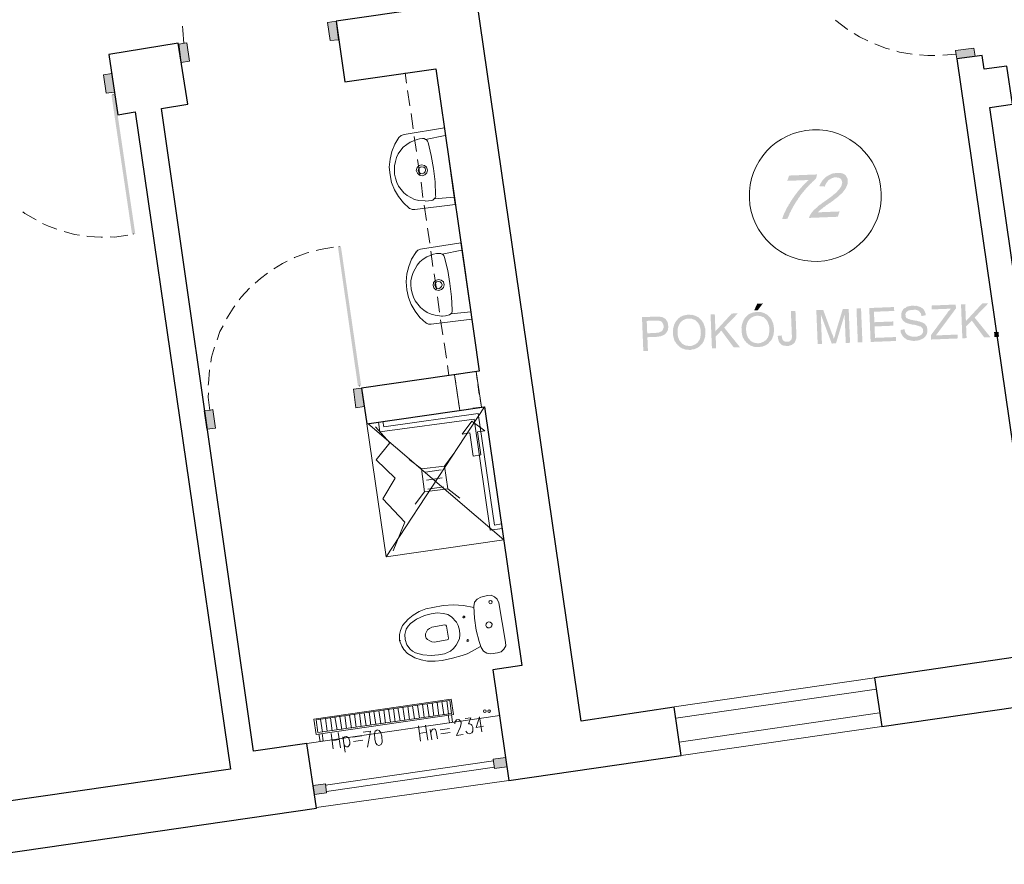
# Model space of a CAD drawing. Header units: millimetres. Extents: x -1147 to 4913, y -2332 to 921.
# Tile 3 of 119: x -431 to 206, y -1711 to -1164. Entities that reach past the tile are written whole.
import ezdxf

# ---------------------------------------------------------------- set-up
doc = ezdxf.new("R2010")
doc.units = ezdxf.units.MM
doc.header["$LTSCALE"] = 0.2
doc.layers.add('A-ściany', color=140, linetype='Continuous')
doc.layers.add('C00-00-00', color=7, linetype='Continuous')

msp = doc.modelspace()

# ---------------------------------------------------------------- hatches: boundary and pattern name
at = {"layer": 'C00-00-00'}
h = msp.add_hatch(color=256, dxfattribs=at)
h.dxf.hatch_style = 2
h.paths.add_polyline_path([(-226.459, -1164.798), (-231.91, -1165.651), (-230.167, -1177.445)])
h = msp.add_hatch(color=256, dxfattribs=at)
h.dxf.hatch_style = 2
h.paths.add_polyline_path([(-226.459, -1164.798), (-230.167, -1177.445), (-224.911, -1176.808)])
h = msp.add_hatch(color=256, dxfattribs=at)
h.dxf.hatch_style = 2
h.paths.add_polyline_path([(-323.122, -1178.849), (-328.368, -1179.698), (-326.871, -1191.498)])
h = msp.add_hatch(color=256, dxfattribs=at)
h.dxf.hatch_style = 2
h.paths.add_polyline_path([(-323.122, -1178.849), (-326.871, -1191.498), (-321.378, -1190.642)])
h = msp.add_hatch(color=256, dxfattribs=at)
h.dxf.hatch_style = 2
h.paths.add_polyline_path([(174.68, -1183.837), (187.561, -1187.552), (186.695, -1182.294)])
h = msp.add_hatch(color=256, dxfattribs=at)
h.dxf.hatch_style = 2
h.paths.add_polyline_path([(174.68, -1183.837), (175.555, -1189.308), (187.561, -1187.552)])
h = msp.add_hatch(color=256, dxfattribs=at)
h.dxf.hatch_style = 2
h.paths.add_polyline_path([(-369.939, -1210.812), (-377.142, -1199.664), (-371.69, -1198.81)])
h = msp.add_hatch(color=256, dxfattribs=at)
h.dxf.hatch_style = 2
h.paths.add_polyline_path([(-369.939, -1210.812), (-375.398, -1211.457), (-377.142, -1199.664)])
h = msp.add_hatch(color=256, dxfattribs=at)
h.dxf.hatch_style = 2
h.paths.add_polyline_path([(-369.879, -1212.296), (-371.955, -1212.588), (-356.504, -1302.636)])
h = msp.add_hatch(color=256, dxfattribs=at)
h.dxf.hatch_style = 2
h.paths.add_polyline_path([(-356.504, -1302.636), (-371.955, -1212.588), (-369.879, -1212.296)])
h = msp.add_hatch(color=256, dxfattribs=at)
h.dxf.hatch_style = 2
h.paths.add_polyline_path([(-371.955, -1212.588), (-356.504, -1302.636), (-358.58, -1302.933)])
h = msp.add_hatch(color=256, dxfattribs=at)
h.dxf.hatch_style = 2
h.paths.add_polyline_path([(-358.58, -1302.933), (-356.504, -1302.636), (-371.955, -1212.588)])
h = msp.add_hatch(color=256, dxfattribs=at)
h.dxf.hatch_style = 2
h.paths.add_polyline_path([(85.142, -1264.122), (66.954, -1264.853), (65.823, -1268.288), (79.761, -1267.728), (79.164, -1268.173), (78.732, -1268.612), (78.144, -1269.275), (77.507, -1269.722), (77.116, -1270.163), (76.487, -1270.823), (76.095, -1271.261), (75.467, -1271.925), (74.879, -1272.583), (74.488, -1273.024), (73.859, -1273.684), (73.476, -1274.334), (72.839, -1274.785), (72.456, -1275.435), (72.032, -1276.087), (71.444, -1276.745), (71.061, -1277.395), (70.433, -1278.059), (70.049, -1278.709), (69.625, -1279.36), (69.038, -1280.019), (68.859, -1280.66), (68.23, -1281.324), (67.847, -1281.974), (67.432, -1282.838), (66.844, -1283.496), (66.469, -1284.359), (66.045, -1285.015), (65.662, -1285.665), (65.279, -1286.314), (64.863, -1287.179), (64.684, -1287.82), (64.301, -1288.47), (63.877, -1289.126), (63.698, -1289.768), (63.315, -1290.418), (63.136, -1291.059), (62.917, -1291.707), (62.738, -1292.349), (62.559, -1292.99), (65.951, -1292.854), (66.13, -1292.212), (66.513, -1291.562), (66.733, -1290.915), (67.116, -1290.265), (67.286, -1289.411), (67.67, -1288.761), (68.094, -1288.109), (68.273, -1287.463), (68.656, -1286.813), (69.08, -1286.162), (69.455, -1285.299), (69.838, -1284.649), (70.262, -1283.998), (70.645, -1283.344), (71.028, -1282.694), (71.452, -1282.042), (71.836, -1281.392), (72.464, -1280.728), (72.839, -1279.866), (73.222, -1279.216), (73.85, -1278.556), (73.842, -1278.344), (74.43, -1277.685), (74.854, -1277.034), (75.441, -1276.372), (75.865, -1275.72), (76.453, -1275.062), (76.845, -1274.624), (77.473, -1273.96), (77.856, -1273.311), (78.485, -1272.651), (79.081, -1272.201), (79.505, -1271.549), (80.101, -1271.1), (80.525, -1270.448), (81.121, -1270.002), (81.749, -1269.339), (82.141, -1268.901), (82.778, -1268.45), (83.366, -1267.792), (83.757, -1267.354), (84.394, -1266.903)])
h = msp.add_hatch(color=256, dxfattribs=at)
h.dxf.hatch_style = 2
h.paths.add_polyline_path([(98.204, -1263.171), (96.937, -1263.222), (96.128, -1263.467), (95.27, -1263.502), (94.624, -1263.741), (94.02, -1263.974), (93.179, -1264.433), (92.574, -1264.67), (91.937, -1265.118), (91.137, -1265.576), (90.5, -1266.023), (97.293, -1265.963), (98.119, -1266.142), (98.977, -1266.108), (99.607, -1266.504), (100.065, -1266.699), (100.704, -1267.308), (100.966, -1267.719), (101.204, -1268.556), (101.434, -1269.186), (101.264, -1270.04), (101.094, -1270.894), (100.874, -1271.538), (100.491, -1272.188), (100.108, -1272.842), (99.683, -1273.493), (99.292, -1273.931), (98.663, -1274.591), (98.076, -1275.253), (97.447, -1275.913), (97.251, -1276.133), (96.655, -1276.579), (96.018, -1277.03), (95.422, -1277.476), (94.794, -1278.136), (94.198, -1278.585), (93.561, -1279.033), (92.965, -1279.482), (92.328, -1279.93), (91.732, -1280.379), (91.095, -1280.827), (90.899, -1281.047), (90.058, -1281.507), (89.225, -1282.175), (88.424, -1282.629), (87.796, -1283.293), (86.955, -1283.748), (86.359, -1284.198), (85.722, -1284.645), (85.338, -1285.295), (84.742, -1285.745), (84.31, -1286.184), (83.714, -1286.634), (83.273, -1286.86), (82.881, -1287.302), (82.693, -1287.731), (82.065, -1288.395), (81.478, -1289.053), (81.053, -1289.705), (80.67, -1290.354), (80.287, -1291.009), (80.108, -1291.65), (79.888, -1292.294), (98.526, -1291.544), (99.657, -1288.109), (85.679, -1288.671), (86.111, -1288.232), (86.503, -1287.791), (86.895, -1287.353), (87.532, -1286.902), (88.128, -1286.456), (88.765, -1286.005), (89.352, -1285.347), (90.194, -1284.891), (91.026, -1284.219), (91.222, -1284.002), (92.064, -1283.543), (92.856, -1282.877), (93.697, -1282.417), (94.53, -1281.749), (95.33, -1281.295), (95.959, -1280.631), (96.596, -1280.184), (97.192, -1279.734), (97.829, -1279.287), (98.425, -1278.837), (98.816, -1278.4), (99.453, -1277.948), (99.845, -1277.511), (100.278, -1277.068), (100.678, -1276.843), (101.069, -1276.402), (101.502, -1275.962), (102.09, -1275.3), (102.514, -1274.649), (103.101, -1273.99), (103.485, -1273.341), (103.909, -1272.689), (104.087, -1272.043), (104.471, -1271.393), (104.69, -1270.75), (104.869, -1270.104), (104.835, -1269.258), (105.014, -1268.616), (104.955, -1267.137), (104.725, -1266.511), (104.25, -1265.896), (104.02, -1265.266), (103.798, -1264.854), (103.373, -1264.445), (102.702, -1264.05), (102.284, -1263.854), (101.614, -1263.46), (100.788, -1263.28), (99.921, -1263.102), (99.062, -1263.136)])
h = msp.add_hatch(color=256, dxfattribs=at)
h.dxf.hatch_style = 2
h.paths.add_polyline_path([(90.5, -1266.023), (89.871, -1266.683), (89.48, -1267.124), (88.883, -1267.57), (88.459, -1268.221), (88.076, -1268.875), (87.693, -1269.525), (87.269, -1270.177), (86.894, -1271.039), (86.47, -1271.695), (90.084, -1271.972), (90.304, -1271.328), (90.678, -1270.466), (91.061, -1269.812), (91.485, -1269.16), (91.877, -1268.723), (92.26, -1268.069), (92.897, -1267.621), (93.739, -1267.166), (94.335, -1266.716), (94.98, -1266.477), (95.789, -1266.236), (96.435, -1265.997), (97.293, -1265.963)])
h = msp.add_hatch(color=256, dxfattribs=at)
h.dxf.hatch_style = 2
h.paths.add_polyline_path([(-212.285, -1401.275), (-223.339, -1310.629), (-225.252, -1310.914)])
h = msp.add_hatch(color=256, dxfattribs=at)
h.dxf.hatch_style = 2
h.paths.add_polyline_path([(-225.252, -1310.914), (-223.339, -1310.629), (-212.285, -1401.275)])
h = msp.add_hatch(color=256, dxfattribs=at)
h.dxf.hatch_style = 2
h.paths.add_polyline_path([(-210.168, -1400.977), (-212.285, -1401.275), (-223.339, -1310.629)])
h = msp.add_hatch(color=256, dxfattribs=at)
h.dxf.hatch_style = 2
h.paths.add_polyline_path([(-223.339, -1310.629), (-212.285, -1401.275), (-210.168, -1400.977)])
h = msp.add_hatch(color=256, dxfattribs=at)
h.dxf.hatch_style = 2
h.paths.add_polyline_path([(49.94, -1347.728), (46.343, -1347.873), (44.388, -1352.188), (46.717, -1352.095)])
h = msp.add_hatch(color=256, dxfattribs=at)
h.dxf.hatch_style = 2
h.paths.add_polyline_path([(89.079, -1351.874), (84.624, -1352.053), (85.509, -1374.05), (88.288, -1373.938), (87.54, -1355.325), (87.744, -1355.317)])
h = msp.add_hatch(color=256, dxfattribs=at)
h.dxf.hatch_style = 2
h.paths.add_polyline_path([(89.079, -1351.874), (87.744, -1355.317), (94.623, -1373.684), (95.967, -1370.453), (95.958, -1370.24), (95.745, -1370.036), (95.72, -1369.402), (95.49, -1368.777), (95.26, -1368.152), (94.777, -1367.324)])
h = msp.add_hatch(color=256, dxfattribs=at)
h.dxf.hatch_style = 2
h.paths.add_polyline_path([(105.592, -1351.21), (101.75, -1351.364), (97.089, -1366.805), (97.098, -1367.018), (96.919, -1367.659), (96.74, -1368.301), (96.561, -1368.947), (96.342, -1369.59), (96.154, -1370.02), (95.967, -1370.453), (94.623, -1373.684), (97.361, -1373.574), (102.957, -1354.918)])
h = msp.add_hatch(color=256, dxfattribs=at)
h.dxf.hatch_style = 2
h.paths.add_polyline_path([(105.592, -1351.21), (102.957, -1354.918), (103.697, -1373.319), (106.476, -1373.207)])
h = msp.add_hatch(color=256, dxfattribs=at)
h.dxf.hatch_style = 2
h.paths.add_polyline_path([(114.487, -1372.885), (113.603, -1350.889), (110.643, -1351.008), (111.527, -1373.004)])
h = msp.add_hatch(color=256, dxfattribs=at)
h.dxf.hatch_style = 2
h.paths.add_polyline_path([(134.978, -1350.029), (118.916, -1350.674), (119.8, -1372.672), (136.272, -1372.009), (136.169, -1369.471), (122.641, -1370.015), (122.343, -1362.613), (134.605, -1362.12), (134.494, -1359.37), (122.233, -1359.862), (121.961, -1353.094), (135.081, -1352.567)])
h = msp.add_hatch(color=256, dxfattribs=at)
h.dxf.hatch_style = 2
h.paths.add_polyline_path([(147.019, -1349.123), (146.365, -1349.149), (145.556, -1349.394), (144.902, -1349.421), (144.502, -1349.646), (143.848, -1349.672), (143.243, -1349.909), (142.802, -1350.14), (142.41, -1350.577), (141.765, -1350.816), (141.365, -1351.045), (141.169, -1351.262), (140.777, -1351.703), (140.557, -1352.346), (140.166, -1352.788), (139.978, -1353.217), (139.799, -1353.859), (139.612, -1354.292), (139.714, -1356.83), (139.944, -1357.456), (140.165, -1357.872), (140.6, -1358.49), (140.821, -1358.902), (141.288, -1359.309), (141.705, -1359.505), (141.918, -1359.706), (142.384, -1360.113), (143.006, -1360.296), (143.464, -1360.491), (144.085, -1360.679), (144.748, -1360.865), (145.369, -1361.049), (146.032, -1361.235), (146.858, -1361.415), (147.716, -1361.38), (148.338, -1361.568), (149, -1361.75), (149.663, -1361.937), (150.284, -1362.124), (150.947, -1362.311), (151.364, -1362.503), (151.773, -1362.486), (152.231, -1362.681), (152.444, -1362.885), (152.869, -1363.29), (153.336, -1363.697), (153.557, -1364.113), (153.787, -1364.739), (153.847, -1366.218), (153.659, -1366.652), (153.235, -1367.303), (152.844, -1367.741), (152.452, -1368.182), (152.011, -1368.409), (151.611, -1368.638), (150.965, -1368.876), (150.556, -1368.893), (149.952, -1369.13), (148.44, -1369.191), (141.255, -1369.688), (141.721, -1370.095), (141.934, -1370.3), (142.351, -1370.492), (142.809, -1370.686), (143.235, -1371.091), (143.652, -1371.287), (144.315, -1371.473), (144.723, -1371.457), (145.386, -1371.643), (146.007, -1371.827), (146.661, -1371.8), (147.283, -1371.988), (149.817, -1371.886), (150.462, -1371.648), (151.076, -1371.623), (151.517, -1371.396), (152.121, -1371.159), (152.767, -1370.92), (153.167, -1370.691), (153.608, -1370.465), (154.213, -1370.228), (154.604, -1369.79), (155.037, -1369.347), (155.429, -1368.91), (155.812, -1368.256), (156.04, -1367.825), (156.227, -1367.392), (156.406, -1366.75), (156.585, -1366.108), (156.5, -1363.995), (156.27, -1363.366), (156.253, -1362.945), (156.023, -1362.315), (155.557, -1361.912), (155.335, -1361.496), (154.91, -1361.091), (154.484, -1360.682), (153.813, -1360.288), (153.396, -1360.092), (152.733, -1359.905), (152.316, -1359.713), (151.858, -1359.519), (151.441, -1359.323), (150.828, -1359.347), (150.37, -1359.157), (149.748, -1358.969), (149.086, -1358.783), (148.473, -1358.808), (147.606, -1358.63), (146.739, -1358.456), (145.913, -1358.276), (145.25, -1358.09), (144.833, -1357.894), (144.171, -1357.711), (143.754, -1357.515), (143.541, -1357.311), (143.336, -1357.319), (142.87, -1356.916), (142.648, -1356.499), (142.419, -1355.874), (142.393, -1355.241), (142.367, -1354.603), (142.555, -1354.174), (142.734, -1353.528), (143.166, -1353.089), (143.566, -1352.86), (143.762, -1352.643), (144.163, -1352.414), (144.808, -1352.176), (145.217, -1352.159), (145.862, -1351.92), (147.334, -1351.861), (153.865, -1351.39), (153.439, -1350.981), (153.013, -1350.577), (152.809, -1350.585), (152.342, -1350.178), (151.925, -1349.982), (151.263, -1349.8), (150.845, -1349.604), (150.183, -1349.417), (149.561, -1349.233), (148.294, -1349.284), (147.632, -1349.098)])
h = msp.add_hatch(color=256, dxfattribs=at)
h.dxf.hatch_style = 2
h.paths.add_polyline_path([(153.865, -1351.39), (147.334, -1351.861), (149.009, -1351.794), (149.672, -1351.98), (150.089, -1352.176), (150.752, -1352.362), (151.177, -1352.767), (151.603, -1353.172), (151.865, -1353.587), (152.291, -1353.995), (152.521, -1354.621), (152.538, -1355.046), (152.776, -1355.884), (155.538, -1355.347), (155.504, -1354.501), (155.234, -1353.877), (155.004, -1353.248), (154.782, -1352.835), (154.553, -1352.21), (154.331, -1351.793)])
h = msp.add_hatch(color=256, dxfattribs=at)
h.dxf.hatch_style = 2
h.paths.add_polyline_path([(174.951, -1348.422), (159.297, -1349.051), (159.399, -1351.589), (171.661, -1351.096), (171.474, -1351.529), (171.082, -1351.967), (170.649, -1352.406), (170.258, -1352.847), (170.053, -1352.856), (169.638, -1353.72), (169.442, -1353.94), (158.804, -1368.348), (158.915, -1371.099), (176.244, -1370.402), (176.142, -1367.864), (162.001, -1368.433), (163.404, -1366.682), (175.053, -1350.96)])
h = msp.add_hatch(color=256, dxfattribs=at)
h.dxf.hatch_style = 2
h.paths.add_polyline_path([(181.082, -1348.175), (178.344, -1348.285), (179.228, -1370.282), (181.966, -1370.172), (181.524, -1359.174)])
h = msp.add_hatch(color=256, dxfattribs=at)
h.dxf.hatch_style = 2
h.paths.add_polyline_path([(196.082, -1347.572), (192.077, -1347.733), (181.524, -1359.174), (181.66, -1362.558), (185.317, -1358.808), (187.161, -1356.831)])
h = msp.add_hatch(color=256, dxfattribs=at)
h.dxf.hatch_style = 2
h.paths.add_polyline_path([(-20.049, -1356.261), (-28.305, -1356.593), (-27.421, -1378.59), (-24.437, -1378.47), (-24.794, -1369.584), (-17.641, -1369.297), (-16.996, -1369.062), (-16.383, -1369.038), (-15.737, -1368.799), (-15.092, -1368.56), (-14.692, -1368.331), (-14.292, -1368.106), (-13.646, -1367.867), (-13.45, -1367.646), (-13.059, -1367.209), (-12.626, -1366.766), (-24.896, -1367.046), (-25.219, -1359.011), (-12.549, -1358.502), (-12.983, -1357.884), (-13.45, -1357.477), (-13.867, -1357.285), (-14.284, -1357.089), (-14.751, -1356.682), (-15.372, -1356.499), (-16.026, -1356.525), (-16.648, -1356.337), (-17.506, -1356.371), (-17.923, -1356.175), (-19.19, -1356.226)])
h = msp.add_hatch(color=256, dxfattribs=at)
h.dxf.hatch_style = 2
h.paths.add_polyline_path([(-4.768, -1357.554), (-5.16, -1357.992), (-5.551, -1358.433), (-5.747, -1358.654), (-6.18, -1359.093), (-6.367, -1359.522), (-6.759, -1359.964), (-6.946, -1360.397), (-7.166, -1361.04), (-7.557, -1361.482), (-7.532, -1362.115), (-7.719, -1362.544), (-7.898, -1363.186), (-8.118, -1363.834), (-8.092, -1364.467), (-8.271, -1365.109), (-8.135, -1368.493), (-7.905, -1369.118), (-7.88, -1369.752), (-7.609, -1370.38), (-7.592, -1370.801), (-7.362, -1371.43), (-7.132, -1372.055), (-6.707, -1372.46), (-6.436, -1373.088), (-6.215, -1373.5), (-5.789, -1373.905), (-5.363, -1374.314), (-5.092, -1374.937), (-4.888, -1374.929), (-4.462, -1375.338), (-4.037, -1375.742), (-3.57, -1376.149), (-2.948, -1376.333), (-2.482, -1376.74), (-2.065, -1376.932), (-1.402, -1377.118), (-0.985, -1377.314), (-0.363, -1377.502), (0.299, -1377.684), (1.566, -1377.633), (2.229, -1377.82), (3.496, -1377.769), (4.1, -1377.532), (5.367, -1377.481), (5.767, -1377.256), (6.413, -1377.017), (7.058, -1376.778), (7.458, -1376.549), (7.859, -1376.324), (8.496, -1375.873), (8.896, -1375.648), (9.288, -1375.207), (2.535, -1375.265), (1.881, -1375.291), (1.26, -1375.108), (0.606, -1375.134), (-0.016, -1374.946), (-0.474, -1374.752), (-1.096, -1374.564), (-1.521, -1374.159), (-1.979, -1373.965), (-2.405, -1373.56), (-2.872, -1373.153), (-2.88, -1372.945), (-3.306, -1372.536), (-3.731, -1372.131), (-3.953, -1371.715), (-4.215, -1371.304), (-4.445, -1370.674), (-4.675, -1370.049), (-4.896, -1369.632), (-4.922, -1368.998), (-5.152, -1368.373), (-5.279, -1365.202), (-5.1, -1364.56), (-5.126, -1363.922), (-4.947, -1363.28), (-4.76, -1362.851), (-4.581, -1362.21), (-4.352, -1361.775), (-4.165, -1361.345), (-3.978, -1360.912), (-3.586, -1360.471), (-3.399, -1360.041), (-3.162, -1359.819), (-2.77, -1359.378), (-2.37, -1359.153), (-1.938, -1358.71), (-1.537, -1358.485), (-0.892, -1358.246), (-0.492, -1358.017), (0.113, -1357.78), (0.758, -1357.545), (2.025, -1357.494)])
h = msp.add_hatch(color=256, dxfattribs=at)
h.dxf.hatch_style = 2
h.paths.add_polyline_path([(1.923, -1354.956), (1.065, -1354.99), (0.461, -1355.228), (-0.193, -1355.254), (-0.798, -1355.487), (-1.248, -1355.505), (-1.852, -1355.742), (-2.498, -1355.981), (-2.898, -1356.206), (-3.543, -1356.445), (-3.935, -1356.886), (-4.335, -1357.111), (-4.768, -1357.554), (2.025, -1357.494), (2.679, -1357.468), (3.301, -1357.651), (3.955, -1357.625), (4.372, -1357.821), (4.994, -1358.009), (5.452, -1358.204), (6.073, -1358.387), (6.54, -1358.794), (6.966, -1359.199), (7.391, -1359.608), (7.654, -1360.019), (8.079, -1360.427), (8.301, -1360.844), (8.522, -1361.257), (8.997, -1361.872), (9.014, -1362.298), (9.244, -1362.923), (9.474, -1363.548), (9.499, -1364.182), (9.729, -1364.811), (9.831, -1367.345), (9.653, -1367.991), (9.678, -1368.624), (9.499, -1369.266), (9.516, -1369.691), (9.337, -1370.333), (9.109, -1370.768), (8.93, -1371.41), (8.539, -1371.847), (8.351, -1372.28), (7.919, -1372.719), (7.927, -1372.932), (7.535, -1373.369), (6.931, -1373.606), (6.498, -1374.05), (6.098, -1374.274), (5.453, -1374.513), (5.052, -1374.742), (4.407, -1374.981), (3.802, -1375.214), (2.535, -1375.265), (9.288, -1375.207), (9.72, -1374.767), (10.112, -1374.326), (10.545, -1373.887), (10.936, -1373.445), (11.124, -1373.016), (11.515, -1372.575), (11.735, -1371.931), (11.923, -1371.502), (12.101, -1370.856), (12.289, -1370.427), (12.468, -1369.785), (12.646, -1369.14), (12.621, -1368.506), (12.841, -1367.863), (12.764, -1365.958), (12.687, -1364.053), (12.417, -1363.43), (12.391, -1362.796), (12.161, -1362.171), (11.94, -1361.754), (11.71, -1361.129), (11.48, -1360.504), (11.259, -1360.087), (10.997, -1359.676), (10.562, -1359.054), (10.341, -1358.642), (9.915, -1358.233), (9.449, -1357.83), (9.023, -1357.421), (8.556, -1357.019), (8.131, -1356.61), (7.509, -1356.426), (7.043, -1356.019), (6.625, -1355.823), (5.963, -1355.641), (5.546, -1355.445), (4.883, -1355.259), (4.262, -1355.075), (3.199, -1355.117), (2.577, -1354.93)])
h = msp.add_hatch(color=256, dxfattribs=at)
h.dxf.hatch_style = 2
h.paths.add_polyline_path([(18.861, -1354.697), (16.123, -1354.807), (17.007, -1376.804), (19.746, -1376.694), (19.304, -1365.695)])
h = msp.add_hatch(color=256, dxfattribs=at)
h.dxf.hatch_style = 2
h.paths.add_polyline_path([(33.861, -1354.094), (29.856, -1354.255), (19.304, -1365.695), (19.44, -1369.079), (23.096, -1365.33), (24.941, -1363.352)])
h = msp.add_hatch(color=256, dxfattribs=at)
h.dxf.hatch_style = 2
h.paths.add_polyline_path([(39.66, -1355.768), (39.268, -1356.206), (38.836, -1356.649), (38.64, -1356.869), (38.248, -1357.307), (38.061, -1357.736), (37.628, -1358.179), (37.441, -1358.612), (37.262, -1359.254), (36.87, -1359.696), (36.896, -1360.329), (36.668, -1360.76), (36.489, -1361.402), (36.31, -1362.048), (36.335, -1362.681), (36.156, -1363.323), (36.293, -1366.707), (36.522, -1367.332), (36.548, -1367.966), (36.778, -1368.595), (36.795, -1369.016), (37.025, -1369.646), (37.295, -1370.269), (37.721, -1370.674), (37.951, -1371.303), (38.172, -1371.716), (38.639, -1372.119), (39.065, -1372.528), (39.294, -1373.153), (39.499, -1373.145), (39.966, -1373.552), (40.391, -1373.956), (40.817, -1374.365), (41.479, -1374.547), (41.905, -1374.956), (42.363, -1375.146), (42.985, -1375.334), (43.443, -1375.528), (44.064, -1375.716), (44.727, -1375.898), (45.994, -1375.847), (46.615, -1376.035), (47.882, -1375.984), (48.528, -1375.746), (49.795, -1375.695), (50.195, -1375.47), (50.841, -1375.231), (51.445, -1374.994), (51.886, -1374.763), (52.287, -1374.538), (52.883, -1374.089), (53.324, -1373.862), (53.715, -1373.421), (46.963, -1373.479), (46.309, -1373.505), (45.647, -1373.323), (45.034, -1373.348), (44.371, -1373.162), (43.954, -1372.966), (43.332, -1372.778), (42.866, -1372.375), (42.448, -1372.179), (42.023, -1371.774), (41.556, -1371.367), (41.548, -1371.159), (41.122, -1370.75), (40.655, -1370.347), (40.434, -1369.93), (40.213, -1369.517), (39.983, -1368.888), (39.753, -1368.263), (39.531, -1367.846), (39.506, -1367.212), (39.235, -1366.589), (39.108, -1363.417), (39.328, -1362.774), (39.302, -1362.136), (39.481, -1361.494), (39.668, -1361.065), (39.847, -1360.423), (40.034, -1359.99), (40.222, -1359.561), (40.45, -1359.126), (40.842, -1358.685), (41.029, -1358.255), (41.225, -1358.035), (41.657, -1357.591), (42.058, -1357.367), (42.449, -1356.925), (42.891, -1356.699), (43.495, -1356.461), (43.936, -1356.231), (44.541, -1355.994), (45.186, -1355.759), (46.453, -1355.708)])
h = msp.add_hatch(color=256, dxfattribs=at)
h.dxf.hatch_style = 2
h.paths.add_polyline_path([(46.351, -1353.17), (45.493, -1353.204), (44.848, -1353.443), (44.234, -1353.468), (43.589, -1353.702), (43.18, -1353.719), (42.576, -1353.956), (41.93, -1354.195), (41.53, -1354.42), (40.884, -1354.659), (40.493, -1355.1), (40.052, -1355.327), (39.66, -1355.768), (46.453, -1355.708), (47.066, -1355.683), (47.729, -1355.865), (48.342, -1355.841), (48.8, -1356.035), (49.422, -1356.223), (49.839, -1356.419), (50.501, -1356.601), (50.927, -1357.01), (51.393, -1357.413), (51.819, -1357.822), (52.041, -1358.234), (52.507, -1358.641), (52.729, -1359.058), (52.95, -1359.471), (53.384, -1360.088), (53.401, -1360.513), (53.631, -1361.138), (53.902, -1361.762), (53.927, -1362.396), (54.157, -1363.025), (54.259, -1365.559), (54.08, -1366.205), (54.106, -1366.838), (53.886, -1367.482), (53.903, -1367.907), (53.724, -1368.549), (53.537, -1368.982), (53.358, -1369.624), (52.966, -1370.061), (52.738, -1370.496), (52.346, -1370.933), (52.355, -1371.146), (51.963, -1371.583), (51.318, -1371.822), (50.926, -1372.264), (50.485, -1372.49), (49.88, -1372.727), (49.48, -1372.956), (48.835, -1373.195), (48.23, -1373.428), (46.963, -1373.479), (53.715, -1373.421), (54.107, -1372.983), (54.54, -1372.54), (54.932, -1372.103), (55.323, -1371.661), (55.551, -1371.23), (55.943, -1370.789), (56.122, -1370.147), (56.309, -1369.718), (56.529, -1369.07), (56.716, -1368.641), (56.895, -1367.999), (57.074, -1367.354), (57.049, -1366.72), (57.227, -1366.078), (57.151, -1364.174), (57.074, -1362.269), (56.845, -1361.644), (56.819, -1361.01), (56.589, -1360.385), (56.368, -1359.968), (56.138, -1359.343), (55.867, -1358.719), (55.646, -1358.302), (55.425, -1357.89), (54.99, -1357.268), (54.728, -1356.857), (54.302, -1356.449), (53.877, -1356.044), (53.41, -1355.637), (52.984, -1355.232), (52.558, -1354.824), (51.896, -1354.642), (51.47, -1354.233), (51.053, -1354.037), (50.391, -1353.855), (49.973, -1353.659), (49.311, -1353.472), (48.689, -1353.289), (47.627, -1353.331), (46.964, -1353.145)])
h = msp.add_hatch(color=256, dxfattribs=at)
h.dxf.hatch_style = 2
h.paths.add_polyline_path([(71.096, -1352.597), (68.153, -1352.715), (68.833, -1369.636), (68.646, -1370.069), (68.671, -1370.703), (68.247, -1371.354), (67.855, -1371.792), (67.414, -1372.022), (67.023, -1372.464), (65.756, -1372.515), (70.832, -1372.52), (71.02, -1372.09), (71.239, -1371.447), (71.427, -1371.014), (71.606, -1370.372), (71.58, -1369.738), (71.759, -1369.097), (71.699, -1367.613)])
h = msp.add_hatch(color=256, dxfattribs=at)
h.dxf.hatch_style = 2
h.paths.add_polyline_path([(187.161, -1356.831), (185.317, -1358.808), (193.37, -1369.714), (197.416, -1369.551)])
h = msp.add_hatch(color=256, dxfattribs=at)
h.dxf.hatch_style = 2
h.paths.add_polyline_path([(-12.549, -1358.502), (-19.742, -1358.791), (-19.088, -1358.764), (-18.262, -1358.944), (-17.2, -1358.901), (-16.782, -1359.098), (-16.333, -1359.079), (-15.916, -1359.271), (-15.449, -1359.678), (-15.023, -1360.083), (-15.015, -1360.296), (-14.793, -1360.712), (-14.564, -1361.338), (-14.334, -1361.963), (-14.274, -1363.443), (-14.462, -1363.876), (-14.649, -1364.305), (-14.836, -1364.738), (-15.024, -1365.167), (-15.456, -1365.611), (-15.652, -1365.831), (-16.257, -1366.064), (-16.698, -1366.295), (-17.302, -1366.532), (-18.569, -1366.583), (-19.215, -1366.818), (-24.896, -1367.046), (-12.626, -1366.766), (-12.234, -1366.329), (-12.047, -1365.895), (-11.664, -1365.245), (-11.435, -1364.814), (-11.461, -1364.177), (-11.282, -1363.535), (-11.384, -1360.997), (-11.605, -1360.584), (-11.631, -1359.947), (-11.902, -1359.323), (-12.327, -1358.918)])
h = msp.add_hatch(color=256, dxfattribs=at)
h.dxf.hatch_style = 2
h.paths.add_polyline_path([(24.941, -1363.352), (23.096, -1365.33), (31.149, -1376.235), (35.195, -1376.073)])
h = msp.add_hatch(color=256, dxfattribs=at)
h.dxf.hatch_style = 2
h.paths.add_polyline_path([(141.9, -1364.369), (139.179, -1364.9), (139.23, -1366.171), (139.46, -1366.797), (139.681, -1367.214), (139.911, -1367.839), (140.173, -1368.25), (140.607, -1368.867), (140.829, -1369.284), (141.255, -1369.688), (148.44, -1369.191), (146.764, -1369.258), (146.101, -1369.072), (145.48, -1368.884), (145.062, -1368.688), (144.605, -1368.498), (143.983, -1368.31), (143.77, -1368.105), (143.303, -1367.702), (142.878, -1367.294), (142.656, -1366.881), (142.181, -1366.266), (142.164, -1365.841), (141.934, -1365.215)])
h = msp.add_hatch(color=256, dxfattribs=at)
h.dxf.hatch_style = 2
h.paths.add_polyline_path([(62.193, -1368.421), (59.668, -1368.735), (59.727, -1370.215), (59.957, -1370.84), (59.983, -1371.474), (60.245, -1371.889), (60.475, -1372.514), (60.696, -1372.927), (60.917, -1373.344), (61.343, -1373.748), (61.81, -1374.155), (62.235, -1374.56), (62.653, -1374.756), (63.315, -1374.942), (63.937, -1375.126), (64.386, -1375.108), (65.253, -1375.286), (66.724, -1375.227), (67.329, -1374.99), (67.975, -1374.755), (68.588, -1374.73), (69.02, -1374.287), (69.42, -1374.058), (69.821, -1373.833), (70.253, -1373.39), (70.449, -1373.174), (70.645, -1372.953), (70.832, -1372.52), (65.756, -1372.515), (64.693, -1372.558), (64.071, -1372.37), (63.605, -1371.963), (63.179, -1371.558), (62.966, -1371.354), (62.745, -1370.941), (62.474, -1370.317), (62.449, -1369.68), (62.219, -1369.054)])
h = msp.add_hatch(color=256, dxfattribs=at)
h.dxf.hatch_style = 2
h.paths.add_polyline_path([(202.893, -1369.331), (202.765, -1366.159), (199.804, -1366.278), (199.931, -1369.45)])
h = msp.add_hatch(color=256, dxfattribs=at)
h.dxf.hatch_style = 2
h.paths.add_polyline_path([(-209.896, -1402.661), (-215.192, -1403.296), (-213.645, -1415.31)])
h = msp.add_hatch(color=256, dxfattribs=at)
h.dxf.hatch_style = 2
h.paths.add_polyline_path([(-209.896, -1402.661), (-213.645, -1415.31), (-208.153, -1414.451)])
h = msp.add_hatch(color=256, dxfattribs=at)
h.dxf.hatch_style = 2
h.paths.add_polyline_path([(-306.363, -1416.495), (-311.855, -1417.351), (-310.112, -1429.144)])
h = msp.add_hatch(color=256, dxfattribs=at)
h.dxf.hatch_style = 2
h.paths.add_polyline_path([(-306.363, -1416.495), (-310.112, -1429.144), (-304.611, -1428.498)])
h = msp.add_hatch(color=256, dxfattribs=at)
h.dxf.hatch_style = 2
h.paths.add_polyline_path([(-124.619, -1643.06), (-116.601, -1641.89), (-115.742, -1647.996)])
h = msp.add_hatch(color=256, dxfattribs=at)
h.dxf.hatch_style = 2
h.paths.add_polyline_path([(-124.619, -1643.06), (-115.742, -1647.996), (-123.727, -1648.951)])
h = msp.add_hatch(color=256, dxfattribs=at)
h.dxf.hatch_style = 2
h.paths.add_polyline_path([(-241.306, -1660.036), (-233.288, -1658.866), (-232.641, -1664.772)])
h = msp.add_hatch(color=256, dxfattribs=at)
h.dxf.hatch_style = 2
h.paths.add_polyline_path([(-241.306, -1660.036), (-232.641, -1664.772), (-240.414, -1665.932)])

# ---------------------------------------------------------------- linework, layer by layer
at = {"layer": 'A-ściany'}
msp.add_lwpolyline([(-167.686, -1156.29), (-226.459, -1164.798), (-220.863, -1204.184), (-161.886, -1195.673), (-144.218, -1318.464), (-133.666, -1391.544), (-209.896, -1402.661), (-206.435, -1425.611), (-130.197, -1414.711), (-106.099, -1582.361), (-124.824, -1585.022), (-114.526, -1656.843), (-2.882, -1640.704), (-7.542, -1609.328), (-67.769, -1618.315), (-144.966, -1083.989)], dxfattribs=at)
for points in [[(-489.629, -1711.112), (-239.198, -1674.779), (-245.346, -1632.868), (-279.901, -1637.86), (-339.626, -1221.457), (-322.381, -1218.647), (-328.639, -1179.07), (-373.663, -1186.391), (-367.831, -1225.559), (-356.487, -1223.621), (-294.868, -1649.478), (-494.348, -1678.257)], [(247.678, -1571.954), (196.916, -1220.651), (211.652, -1218.573), (208.123, -1193.931), (193.387, -1196.005), (191.958, -1186.954), (175.555, -1189.308), (231.275, -1574.309), (122.41, -1590.336), (127.037, -1621.926), (572.06, -1557.432), (567.358, -1524.997)]]:
    msp.add_lwpolyline(points, close=True, dxfattribs=at)
at = {"layer": 'C00-00-00', "lineweight": 0}
for points in [[(-231.91, -1165.651), (-226.459, -1164.798), (-224.911, -1176.808), (-230.167, -1177.445)], [(-324.584, -1179.12), (-328.368, -1179.698), (-326.871, -1191.498), (-321.378, -1190.642), (-323.122, -1178.849)], [(174.944, -1185.309), (175.555, -1189.308), (187.561, -1187.552), (186.695, -1182.294), (174.68, -1183.837)], [(-375.398, -1211.457), (-369.939, -1210.812), (-371.69, -1198.81), (-377.142, -1199.664)], [(-171.012, -1257.893), (-172.711, -1258.387), (-173.927, -1259.705), (-174.464, -1261.634), (-173.783, -1263.302), (-172.464, -1264.522), (-170.722, -1265.086), (-168.868, -1264.377), (-167.652, -1263.055), (-167.27, -1261.345), (-167.796, -1259.458), (-169.114, -1258.242)], [(-170.96, -1259.164), (-172.015, -1259.419), (-172.839, -1260.3), (-173.197, -1261.583), (-172.745, -1262.625), (-171.853, -1263.437), (-170.773, -1263.819), (-169.523, -1263.343), (-168.74, -1262.464), (-168.537, -1261.396), (-168.833, -1260.139), (-169.685, -1259.326)], [(-160.204, -1332.24), (-162.067, -1332.736), (-163.283, -1334.058), (-163.656, -1335.977), (-163.138, -1337.651), (-161.82, -1338.871), (-159.914, -1339.429), (-158.223, -1338.727), (-156.803, -1337.396), (-156.462, -1335.688), (-156.947, -1333.804), (-158.47, -1332.592)], [(-160.153, -1333.507), (-161.411, -1333.77), (-162.235, -1334.651), (-162.389, -1335.926), (-162.142, -1336.976), (-161.25, -1337.788), (-159.965, -1338.162), (-158.92, -1337.694), (-158.096, -1336.814), (-157.729, -1335.739), (-158.189, -1334.488), (-159.081, -1333.677)], [(-215.192, -1403.296), (-209.896, -1402.661), (-208.153, -1414.451), (-213.645, -1415.31)], [(-307.826, -1416.767), (-311.855, -1417.351), (-310.112, -1429.144), (-304.611, -1428.498), (-306.363, -1416.495)], [(-126.626, -1540.185), (-127.263, -1540.633), (-127.442, -1541.278), (-126.958, -1542.106), (-126.337, -1542.29), (-125.495, -1541.835), (-125.325, -1540.98), (-125.759, -1540.363)], [(-147.381, -1556.482), (-148.538, -1554.199), (-151.625, -1550.725), (-154.014, -1549.335), (-156.787, -1548.599), (-160.858, -1548.128), (-164.847, -1548.714), (-169.259, -1549.948), (-174.447, -1552.277), (-178.342, -1555.184), (-179.754, -1556.723), (-180.944, -1558.679), (-181.871, -1562.106), (-181.735, -1565.49), (-180.536, -1568.831), (-178.537, -1571.719), (-177.014, -1572.927), (-175.043, -1574.117), (-170.323, -1575.413), (-164.821, -1575.826), (-160.17, -1575.426), (-156.19, -1574.632), (-152.408, -1572.998), (-150.391, -1571.222), (-148.556, -1569.028), (-146.592, -1564.924), (-146.294, -1562.157), (-146.404, -1559.411)], [(-143.818, -1550.411), (-144.219, -1550.636), (-144.406, -1551.069), (-143.98, -1551.474), (-143.531, -1551.456), (-143.13, -1551.227), (-143.147, -1550.806), (-143.369, -1550.393)], [(-127.749, -1553.998), (-128.59, -1554.457), (-129.21, -1555.33), (-129.372, -1556.397), (-128.929, -1557.226), (-128.046, -1557.825), (-126.974, -1557.995), (-126.133, -1557.535), (-125.554, -1556.665), (-125.392, -1555.598), (-125.835, -1554.768), (-126.719, -1554.169)], [(-141.081, -1565.55), (-141.481, -1565.779), (-141.66, -1566.421), (-141.447, -1566.625), (-141.03, -1566.821), (-140.589, -1566.591), (-140.401, -1566.157), (-140.623, -1565.745)], [(-150.35, -1614.009), (-239.444, -1626.912), (-240.907, -1617.015), (-151.812, -1604.111)], [(-151.642, -1613.426), (-238.22, -1625.802), (-239.41, -1617.589), (-152.841, -1605)], [(-129.27, -1611.892), (-129.5, -1611.267), (-130.121, -1611.079), (-130.767, -1611.318), (-130.946, -1611.959), (-130.716, -1612.585), (-130.053, -1612.771), (-129.449, -1612.534)], [(-126.491, -1611.78), (-126.761, -1611.157), (-127.383, -1610.969), (-128.028, -1611.208), (-128.207, -1611.849), (-127.977, -1612.475), (-127.315, -1612.661), (-126.71, -1612.424)], [(-200.127, -1624.271), (-201.173, -1624.739), (-201.554, -1626.449), (-201.401, -1630.258), (-200.654, -1632.558), (-199.745, -1633.79), (-198.706, -1634.17), (-198.06, -1633.935), (-197.219, -1633.476), (-196.665, -1631.971), (-196.818, -1628.166), (-197.525, -1625.865), (-198.443, -1624.416), (-199.522, -1624.038)], [(-123.727, -1648.951), (-124.619, -1643.06), (-116.601, -1641.89), (-115.742, -1647.996)], [(-232.641, -1664.772), (-233.288, -1658.866), (-241.306, -1660.036), (-240.414, -1665.932)]]:
    msp.add_lwpolyline(points, close=True, dxfattribs=at)
for points in [[(105.066, -1170.109), (104.649, -1169.917), (97.217, -1164.284), (97.004, -1164.08)], [(-325.025, -1179.351), (-325.783, -1170.694), (-325.893, -1167.948)], [(118.1, -1177.638), (112.668, -1174.888), (109.182, -1172.699)], [(132.071, -1183.008), (129.503, -1182.26), (122.599, -1179.573)], [(146.611, -1186.235), (138.491, -1184.866), (136.79, -1184.3)], [(175.428, -1186.137), (166.534, -1186.916)], [(161.466, -1187.119), (156.798, -1187.098), (151.5, -1186.673)], [(-180.797, -1204.903), (-181.674, -1198.372)], [(-178.69, -1219.65), (-180.152, -1209.753)], [(-370.933, -1212.547), (-370.942, -1212.338)], [(-176.615, -1234.607), (-177.872, -1224.702)], [(-156.293, -1234.003), (-182.405, -1238.23)], [(-156.293, -1234.003), (-149.227, -1283.5), (-175.373, -1286.88)], [(-185.721, -1240.267), (-188.289, -1244.607), (-190.227, -1249.348), (-191.503, -1254.271), (-191.953, -1259.373), (-191.504, -1264.44), (-190.491, -1269.271), (-188.579, -1274.065), (-186.07, -1278.415), (-182.753, -1282.518), (-179.012, -1285.966)], [(-182.405, -1238.23), (-184.3, -1238.941), (-185.721, -1240.267)], [(-185.288, -1239.828), (-185.721, -1240.267)], [(-180.67, -1244.727), (-178.4, -1243.149), (-174.65, -1241.729), (-174.004, -1241.491)], [(-174.344, -1249.344), (-175.806, -1239.447)], [(-170.425, -1240.925), (-172.346, -1241.002), (-174.004, -1241.491)], [(-168.519, -1241.483), (-169.362, -1240.882), (-170.425, -1240.925)], [(-168.519, -1241.483), (-155.689, -1238.847)], [(-167.644, -1241.869), (-168.519, -1241.483)], [(-166.717, -1243.531), (-167.209, -1242.491), (-167.644, -1241.869)], [(-163.299, -1260.338), (-164.906, -1251.928), (-166.717, -1243.531)], [(-180.67, -1244.727), (-182.932, -1246.512), (-184.531, -1248.48), (-186.163, -1250.666), (-187.327, -1253.255), (-188.043, -1255.826), (-188.586, -1258.599), (-188.68, -1261.358), (-188.578, -1263.896)], [(-172.269, -1264.301), (-173.69, -1254.402)], [(-163.299, -1260.338), (-162.296, -1268.985), (-161.956, -1277.445)], [(-175.636, -1280.324), (-178.017, -1279.147), (-180.406, -1277.761), (-182.567, -1275.94), (-184.369, -1273.896), (-185.934, -1271.63), (-187.09, -1269.343), (-188.059, -1266.631), (-188.578, -1263.896)], [(-170.161, -1279.044), (-171.419, -1269.139)], [(-175.636, -1280.324), (-172.864, -1281.06), (-168.801, -1281.319), (-168.383, -1281.515)], [(-164.599, -1280.937), (-166.471, -1281.225), (-168.383, -1281.515)], [(-162.917, -1280.022), (-163.749, -1280.694), (-164.599, -1280.937)], [(-162.917, -1280.022), (-149.863, -1278.863)], [(-162.329, -1279.364), (-162.917, -1280.022)], [(-161.956, -1277.445), (-161.914, -1278.5), (-162.329, -1279.364)], [(-179.012, -1285.966), (-177.261, -1286.743), (-175.373, -1286.88)], [(-178.545, -1286.373), (-178.554, -1286.161), (-178.799, -1286.171), (-179.012, -1285.966)], [(-167.882, -1293.993), (-169.344, -1284.096)], [(-429.291, -1288.401), (-427.981, -1289.409), (-420.814, -1293.571)], [(-416.502, -1295.939), (-412.624, -1297.687), (-407.226, -1299.591)], [(-165.815, -1308.738), (-167.278, -1298.84)], [(-402.539, -1301.097), (-395.874, -1302.946), (-392.66, -1303.455)], [(-387.803, -1304.107), (-387.345, -1304.298), (-378.647, -1304.795), (-377.788, -1304.761)], [(-372.72, -1304.557), (-369.973, -1304.66), (-361.342, -1303.465)], [(-357.558, -1302.891), (-357.567, -1302.679)], [(-239.317, -1313.387), (-236.808, -1312.652), (-228.186, -1311.245)], [(-224.393, -1310.88), (-224.402, -1310.671)], [(-171.801, -1312.581), (-173.452, -1313.282), (-174.872, -1314.612)], [(-145.689, -1308.354), (-171.801, -1312.581)], [(-163.699, -1323.693), (-165.162, -1313.796)], [(-145.689, -1308.354), (-138.419, -1357.843), (-164.769, -1361.231)], [(-157.67, -1315.824), (-144.881, -1313.193)], [(-253.534, -1318.196), (-253.338, -1317.975), (-245.192, -1314.897), (-244.138, -1314.641)], [(-174.872, -1314.612), (-177.481, -1318.95), (-179.379, -1323.689), (-180.695, -1328.614), (-181.104, -1333.715), (-180.696, -1338.783), (-179.634, -1343.824), (-177.771, -1348.408), (-175.263, -1352.757), (-172.109, -1356.868), (-168.408, -1360.321)], [(-170.067, -1319.078), (-172.083, -1320.853), (-173.927, -1322.835), (-175.305, -1325.22), (-176.479, -1327.597), (-177.439, -1330.178), (-177.983, -1332.954), (-178.077, -1335.709), (-177.77, -1338.239)], [(-174.48, -1314.171), (-174.685, -1314.179), (-174.676, -1314.391), (-174.872, -1314.612)], [(-170.067, -1319.078), (-167.551, -1317.495), (-163.801, -1316.071), (-163.401, -1315.846)], [(-159.617, -1315.268), (-161.497, -1315.343), (-163.401, -1315.846)], [(-157.67, -1315.824), (-158.546, -1315.438), (-159.617, -1315.268)], [(-157.04, -1316.225), (-157.67, -1315.824)], [(-156.114, -1317.882), (-156.352, -1317.044), (-157.04, -1316.225)], [(-152.695, -1334.689), (-154.098, -1326.275), (-156.114, -1317.882)], [(-266.799, -1325.296), (-261.041, -1321.887), (-258.116, -1320.288)], [(-278.752, -1334.463), (-275.471, -1331.576), (-270.947, -1328.005)], [(-161.428, -1338.43), (-162.891, -1328.532)], [(-289.126, -1345.262), (-287.878, -1343.726), (-282.426, -1337.788)], [(-164.788, -1354.666), (-167.373, -1353.5), (-169.558, -1352.102), (-171.759, -1350.287), (-173.52, -1348.237), (-175.126, -1345.973), (-176.241, -1343.688), (-177.21, -1340.972), (-177.77, -1338.239)], [(-152.695, -1334.689), (-151.693, -1343.336), (-151.148, -1351.788)], [(-159.353, -1353.387), (-160.816, -1343.49)], [(-297.511, -1357.672), (-293.123, -1350.716), (-292.12, -1349.194)], [(-151.148, -1351.788), (-151.31, -1352.855), (-151.48, -1353.709)], [(-164.788, -1354.666), (-162.22, -1355.41), (-158.189, -1355.882), (-157.535, -1355.856)], [(-157.287, -1368.136), (-158.708, -1358.237)], [(-153.751, -1355.282), (-155.655, -1355.78), (-157.535, -1355.856)], [(-152.109, -1354.369), (-152.942, -1355.037), (-153.751, -1355.282)], [(-152.109, -1354.369), (-139.219, -1353.216)], [(-151.48, -1353.709), (-152.109, -1354.369)], [(-303.514, -1371.259), (-301.643, -1365.886), (-299.662, -1362.204)], [(-168.408, -1360.321), (-166.658, -1361.098), (-164.769, -1361.231)], [(-167.738, -1360.716), (-167.95, -1360.512), (-168.408, -1360.321)], [(-307.596, -1385.829), (-307.119, -1382.42), (-305.248, -1375.987)], [(-154.967, -1383.079), (-156.429, -1373.182)], [(-153.445, -1394.46), (-154.362, -1387.93)], [(-309.33, -1400.727), (-309.168, -1399.66), (-308.454, -1390.944), (-308.463, -1390.736)], [(-149.661, -1393.882), (-135.783, -1391.842), (-132.313, -1415.005), (-146.191, -1417.048), (-149.661, -1393.882), (-144.414, -1393.036)], [(-148.835, -1399.146), (-149.661, -1393.882)], [(-141.234, -1392.696), (-135.783, -1391.842), (-135.121, -1397.113)], [(-211.222, -1401.233), (-211.231, -1401.02)], [(-147.594, -1408.631), (-148.503, -1402.31)], [(-134.584, -1400.268), (-133.675, -1406.585)], [(-308.267, -1416.994), (-309.228, -1408.349), (-309.135, -1405.59)], [(-194.08, -1511.968), (-130.197, -1414.711)], [(-140.944, -1416.199), (-146.191, -1417.048), (-147.058, -1411.786)], [(-133.139, -1409.744), (-132.313, -1415.005), (-137.773, -1415.65)], [(-196.096, -1424.135), (-195.543, -1427.715), (-134.482, -1419.116), (-123.922, -1491.352), (-119.288, -1490.531)], [(-206.435, -1425.611), (-194.08, -1511.968), (-117.809, -1500.854), (-205.822, -1425.586)], [(-200.865, -1427.717), (-191.529, -1437.936), (-200.415, -1449.097), (-188.069, -1460.886), (-196.206, -1474.346), (-181.844, -1489.444), (-189.369, -1507.964)], [(-199.063, -1424.68), (-198.154, -1430.997), (-137.084, -1422.61), (-126.533, -1494.634), (-118.76, -1493.478)], [(-134.823, -1430.993), (-129.985, -1430.164), (-138.504, -1423.94), (-144.712, -1432.451)], [(-134.823, -1430.993), (-132.756, -1445.738), (-137.595, -1446.571), (-139.874, -1431.618), (-144.712, -1432.451)], [(-179.013, -1448.871), (-171.156, -1454.909), (-156.207, -1453.039), (-150.146, -1444.955)], [(-154.1, -1467.782), (-156.207, -1453.039)], [(-171.156, -1454.909), (-169.081, -1469.866)], [(-168.537, -1456.924), (-158.402, -1455.456)], [(-167.875, -1462.191), (-157.781, -1460.724)], [(-167.024, -1468.088), (-156.93, -1466.626)], [(-154.1, -1467.782), (-169.081, -1469.866), (-175.11, -1477.735)], [(-154.1, -1467.782), (-146.242, -1473.819)], [(-128.438, -1536.868), (-132.646, -1538.098)], [(-121.081, -1541.657), (-121.992, -1539.364), (-123.777, -1537.741), (-125.904, -1536.767), (-128.438, -1536.868)], [(-163.741, -1544.641), (-156.991, -1543.522), (-150.46, -1543.051), (-147.059, -1543.123), (-143.854, -1543.42), (-137.255, -1544.637)], [(-132.646, -1538.098), (-135.137, -1539.258), (-136.737, -1541.226), (-137.28, -1544.003)], [(-121.081, -1541.657), (-118.846, -1554.487), (-116.66, -1567.111)], [(-163.741, -1544.641), (-168.367, -1545.675), (-172.721, -1547.332), (-176.437, -1549.602), (-179.728, -1552.276), (-183.367, -1556.447), (-184.752, -1559.679), (-185.263, -1562.242), (-185.314, -1566.059), (-183.894, -1569.814), (-182.542, -1571.88), (-180.102, -1574.533), (-175.324, -1577.309), (-171.259, -1578.627), (-167.211, -1579.525), (-162.338, -1579.542), (-157.687, -1579.142)], [(-137.28, -1544.003), (-136.77, -1551.609), (-135.597, -1559.398), (-133.828, -1566.745)], [(-164.498, -1557.383), (-156.08, -1555.984)], [(-154.984, -1556.788), (-155.418, -1556.17), (-156.08, -1555.984)], [(-164.498, -1557.383), (-165.936, -1558.288), (-167.169, -1559.185), (-167.976, -1560.491), (-168.538, -1561.782), (-168.479, -1563.262), (-168.019, -1564.517), (-167.118, -1565.537), (-165.817, -1566.332), (-164.32, -1566.91), (-162.832, -1567.272)], [(-154.984, -1556.788), (-153.606, -1564.572)], [(-184.701, -1566.035), (-184.71, -1565.822)], [(-162.832, -1567.272), (-154.422, -1565.661)], [(-154.422, -1565.661), (-153.777, -1565.426), (-153.606, -1564.572)], [(-133.828, -1566.745), (-132.399, -1570.711)], [(-121.865, -1574.099), (-119.561, -1573.372), (-117.74, -1571.813), (-116.558, -1569.649), (-116.66, -1567.111)], [(-157.687, -1579.142), (-150.954, -1577.598), (-144.678, -1575.864), (-141.574, -1574.679), (-138.641, -1573.292), (-132.834, -1570.09)], [(-132.399, -1570.711), (-131.039, -1572.986), (-128.854, -1574.38), (-126.099, -1574.691)], [(-121.865, -1574.099), (-126.099, -1574.691)], [(122.41, -1590.336), (-7.55, -1609.119)], [(-6.435, -1616.484), (123.525, -1597.705)], [(-167.372, -1607.07), (-166.174, -1615.496)], [(-164.201, -1606.517), (-163.044, -1614.945)], [(-161.063, -1606.182), (-159.864, -1614.604)], [(-157.892, -1605.629), (-156.693, -1614.055)], [(-154.712, -1605.288), (-153.555, -1613.716)], [(-211.368, -1613.498), (-210.21, -1621.925)], [(-208.238, -1612.95), (-207.039, -1621.372)], [(-205.058, -1612.61), (-203.86, -1621.036)], [(-201.928, -1612.058), (-200.73, -1620.484)], [(-198.757, -1611.509), (-197.559, -1619.935)], [(-195.578, -1611.168), (-194.42, -1619.596)], [(-192.447, -1610.621), (-191.249, -1619.047)], [(-189.268, -1610.28), (-188.07, -1618.706)], [(-186.342, -1609.737), (-184.939, -1618.154)], [(-183.163, -1609.4), (-181.964, -1617.826)], [(-179.992, -1608.847), (-178.834, -1617.274)], [(-176.853, -1608.508), (-175.655, -1616.934)], [(-173.682, -1607.958), (-172.484, -1616.384)], [(-170.503, -1607.618), (-169.354, -1615.833)], [(-4.302, -1631.865), (125.608, -1612.875)], [(-245.346, -1632.868), (-120.437, -1614.714)], [(-236.443, -1617.048), (-235.245, -1625.474)], [(-233.304, -1616.709), (-232.115, -1624.922)], [(-230.133, -1616.16), (-228.935, -1624.586)], [(-227.167, -1615.615), (-225.805, -1624.034)], [(-224.028, -1615.276), (-222.625, -1623.694)], [(-220.857, -1614.727), (-219.7, -1623.154)], [(-217.718, -1614.388), (-216.52, -1622.814)], [(-214.547, -1613.838), (-213.349, -1622.264)], [(-151.617, -1614.06), (-151.004, -1619.119), (-152.876, -1619.408), (-153.734, -1614.358)], [(-149.49, -1620.119), (-149.507, -1619.698), (-149.304, -1618.629), (-148.913, -1618.188), (-148.529, -1617.538), (-147.026, -1617.269), (-146.396, -1617.665), (-145.97, -1618.07), (-145.478, -1619.11), (-145.444, -1619.956), (-145.606, -1621.023), (-145.996, -1622.521), (-148.53, -1627.707), (-144.092, -1627.107)], [(-142.833, -1616.674), (-139.253, -1616.109), (-140.563, -1620.186), (-139.745, -1620.153), (-138.87, -1620.539), (-138.404, -1620.946), (-137.944, -1622.197), (-137.842, -1624.735), (-138.453, -1625.82), (-139.499, -1626.284), (-140.308, -1626.529), (-141.388, -1626.151), (-141.813, -1625.742), (-142.297, -1624.914)], [(-133.548, -1615.454), (-135.802, -1622.532), (-130.963, -1621.703)], [(-133.548, -1615.454), (-132.086, -1625.351)], [(-120.437, -1614.714), (-120.445, -1614.505)], [(-229.725, -1626.308), (-228.263, -1636.21)], [(-225.083, -1625.7), (-223.621, -1635.597)], [(-206.078, -1635.105), (-204.156, -1624.859), (-208.799, -1625.467)], [(-173.138, -1621.495), (-171.676, -1631.393)], [(-172.534, -1626.343), (-167.9, -1625.522)], [(-168.496, -1620.883), (-167.033, -1630.78)], [(-165.434, -1623.724), (-164.508, -1630.466)], [(-165.153, -1625.62), (-164.354, -1624.106), (-163.726, -1623.446), (-162.704, -1623.405), (-162.033, -1623.8), (-161.573, -1625.055), (-160.724, -1629.892)], [(-159.082, -1623.894), (-152.976, -1623.014)], [(-158.521, -1626.627), (-152.62, -1625.755)], [(-119.245, -1623.987), (-114.535, -1656.634)], [(-2.882, -1640.704), (127.037, -1621.926)], [(-235.456, -1626.33), (-234.811, -1631.176), (-236.723, -1631.465), (-237.532, -1626.622)], [(-229.121, -1631.16), (-224.487, -1630.339)], [(-222.021, -1628.545), (-220.559, -1638.442)], [(-221.716, -1630.015), (-221.35, -1628.94), (-220.754, -1628.494), (-219.7, -1628.239), (-219.029, -1628.633), (-218.137, -1629.445), (-217.668, -1630.912), (-217.43, -1631.746), (-217.575, -1633.238), (-218.186, -1634.319), (-218.774, -1634.977), (-219.632, -1635.011), (-220.507, -1634.625), (-221.155, -1633.803)], [(-215.628, -1628.71), (-209.727, -1627.838)], [(-215.109, -1631.444), (-209.208, -1630.572)], [(-233.246, -1659.925), (-124.372, -1644.106)], [(-232.675, -1663.922), (-123.761, -1648.105)], [(-239.216, -1674.354), (-114.526, -1656.843)]]:
    msp.add_lwpolyline(points, dxfattribs=at)
msp.add_ellipse((83.974, -1277.832), major_axis=(-42.711, -1.717), ratio=0.997751, start_param=0, end_param=6.283185, dxfattribs=at)

doc.saveas('drawing.dxf')
